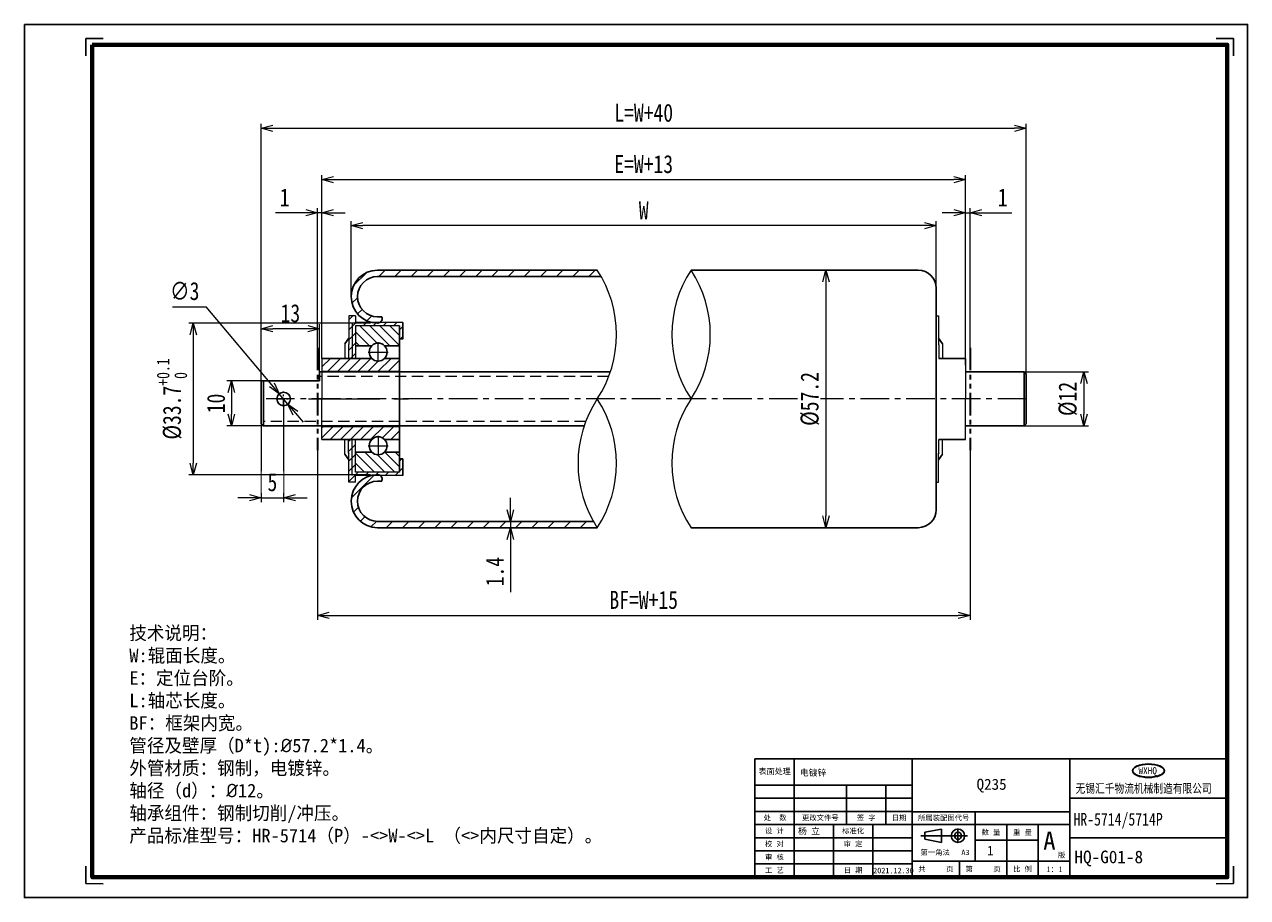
# Model space of a CAD drawing. Header units: millimetres. Extents: x 5607 to 5879, y -909 to -715.
import ezdxf

# ---------------------------------------------------------------- set-up
doc = ezdxf.new("R2010")
doc.units = ezdxf.units.MM
for name, pattern in [('CENTER', [50.8, 31.75, -6.35, 6.35, -6.35]), ('DASHED', [0.75, 0.5, -0.25]), ('PHANTOM', [2.5, 1.25, -0.25, 0.25, -0.25, 0.25, -0.25])]:
    doc.linetypes.add(name, pattern=pattern)
for name, color, linetype, lineweight in [('3中心线层', 1, 'CENTER', 5), ('4虚线层', 6, 'DASHED', 5), ('5剖面线层', 2, 'Continuous', 5), ('6文字层', 31, 'Continuous', 35), ('7标注层', 4, 'Continuous', 5), ('9双点划线层', 6, 'PHANTOM', 35)]:
    doc.layers.add(name, color=color, linetype=linetype, lineweight=lineweight)
doc.layers.add('chicun', color=7, linetype='Continuous')
doc.layers.add('LINE', color=7, linetype='Continuous')
doc.styles.add('中文宋体', font='txt')
doc.styles.add('样式 1', font='txt', dxfattribs={"width": 0.8})
doc.dimstyles.new('副本 (2) 0_GBDIM', dxfattribs={"dimscale": 20, "dimtxt": 0.2, "dimasz": 0.13, "dimexe": 0.05, "dimexo": 0, "dimgap": 0.07, "dimtad": 1, "dimdec": 3, "dimdsep": 46, "dimtxsty": '样式 1', "dimblk": 'OPEN30', "dimcen": 2.5, "dimclrd": 177, "dimclre": 177, "dimclrt": 3, "dimadec": 4, "dimazin": 2, "dimtfac": 0.714286, "dimtdec": 3, "dimtmove": 0, "dimatfit": 3, "dimldrblk": 'OPEN30', "dimfxl": 0, "dimtolj": 1, "dimtzin": 0, "dimlwd": 9, "dimlwe": 9, "dimarcsym": 0})
doc.dimstyles.new('副本 (2) 0_GBDIM标准', dxfattribs={"dimscale": 20, "dimtxt": 0.2, "dimasz": 0.13, "dimexe": 0.05, "dimexo": 0, "dimgap": 0.07, "dimtad": 1, "dimtoh": 1, "dimdec": 3, "dimdsep": 46, "dimtxsty": '样式 1', "dimblk": 'OPEN30', "dimcen": 2.5, "dimclrd": 177, "dimclre": 177, "dimclrt": 3, "dimadec": 4, "dimazin": 2, "dimtfac": 0.714286, "dimtdec": 3, "dimtmove": 0, "dimatfit": 3, "dimldrblk": 'OPEN30', "dimfxl": 0, "dimtolj": 1, "dimtzin": 0, "dimlwd": 9, "dimlwe": 9, "dimarcsym": 0})
pattern_1 = [(45, (10274.5536, 23299.194), (-1.12253202, 1.12253202), [])]

# ---------------------------------------------------------------- blocks, each defined once
blk = doc.blocks.new('_OPEN30')
at = {"color": 0, "linetype": 'ByBlock'}
for p, q in [((-1, 0.27), (0, 0)), ((0, 0), (-1, -0.27)), ((0, 0), (-1, 0))]:
    blk.add_line(p, q, dxfattribs=at)
blk = doc.blocks.new('*D1404')
at = {"layer": '7标注层', "color": 177, "lineweight": 9}
for p, q in [((5813.91, -756.99), (5811.31, -756.99)), ((5816.51, -790.86), (5816.51, -755.99)), ((5816.51, -756.99), (5817.51, -756.99)), ((5817.51, -787), (5817.51, -755.99)), ((5820.11, -756.99), (5826.84, -756.99))]:
    blk.add_line(p, q, dxfattribs=at)
at = {"layer": 'Defpoints', "color": 0}
for p in [(5817.51, -756.99), (5817.51, -787), (5816.51, -790.86)]:
    blk.add_point(p, dxfattribs=at)
at = {"layer": '7标注层', "color": 177, "linetype": 'ByBlock', "lineweight": 9, "xscale": 2.6, "yscale": 2.6, "zscale": 2.6}
blk.add_blockref('_OPEN30', (5816.51, -756.99), dxfattribs=at)
at = {"layer": '7标注层', "color": 177, "linetype": 'ByBlock', "lineweight": 9, "xscale": 2.6, "yscale": 2.6, "zscale": 2.6, "rotation": 180}
blk.add_blockref('_OPEN30', (5817.51, -756.99), dxfattribs=at)
at = {"layer": '7标注层', "color": 3, "insert": (5824.78, -753.59), "char_height": 4, "attachment_point": 5, "style": '样式 1', "bg_fill": 3, "box_fill_scale": 1.1, "bg_fill_color": 256, "bg_fill_true_color": 13158600, "bg_fill_transparency": 0}
blk.add_mtext('\\A1;1', dxfattribs=at)
blk = doc.blocks.new('*D1405')
at = {"layer": '7标注层', "color": 177, "lineweight": 9}
for p, q in [((5669.91, -756.99), (5663.18, -756.99)), ((5672.51, -787), (5672.51, -755.99)), ((5673.51, -756.99), (5672.51, -756.99)), ((5673.51, -789.36), (5673.51, -755.99)), ((5676.11, -756.99), (5678.71, -756.99))]:
    blk.add_line(p, q, dxfattribs=at)
at = {"layer": 'Defpoints', "color": 0}
for p in [(5672.51, -756.99), (5672.51, -787), (5673.51, -789.36)]:
    blk.add_point(p, dxfattribs=at)
at = {"layer": '7标注层', "color": 177, "linetype": 'ByBlock', "lineweight": 9, "xscale": 2.6, "yscale": 2.6, "zscale": 2.6}
blk.add_blockref('_OPEN30', (5672.51, -756.99), dxfattribs=at)
at = {"layer": '7标注层', "color": 177, "linetype": 'ByBlock', "lineweight": 9, "xscale": 2.6, "yscale": 2.6, "zscale": 2.6, "rotation": 180}
blk.add_blockref('_OPEN30', (5673.51, -756.99), dxfattribs=at)
at = {"layer": '7标注层', "color": 3, "insert": (5665.24, -753.59), "char_height": 4, "attachment_point": 5, "style": '样式 1', "bg_fill": 3, "box_fill_scale": 1.1, "bg_fill_color": 256, "bg_fill_true_color": 13158600, "bg_fill_transparency": 0}
blk.add_mtext('\\A1;1', dxfattribs=at)
blk = doc.blocks.new('*D1406')
at = {"layer": '7标注层', "color": 177, "lineweight": 9}
for p, q in [((5672.51, -809.72), (5672.51, -847.45)), ((5817.51, -809.72), (5817.51, -847.45)), ((5675.11, -846.45), (5814.91, -846.45))]:
    blk.add_line(p, q, dxfattribs=at)
at = {"layer": 'Defpoints', "color": 0}
for p in [(5672.51, -809.72), (5817.51, -809.72), (5817.51, -846.45)]:
    blk.add_point(p, dxfattribs=at)
at = {"layer": '7标注层', "color": 177, "linetype": 'ByBlock', "lineweight": 9, "xscale": 2.6, "yscale": 2.6, "zscale": 2.6, "rotation": 180}
blk.add_blockref('_OPEN30', (5672.51, -846.45), dxfattribs=at)
at = {"layer": '7标注层', "color": 177, "linetype": 'ByBlock', "lineweight": 9, "xscale": 2.6, "yscale": 2.6, "zscale": 2.6}
blk.add_blockref('_OPEN30', (5817.51, -846.45), dxfattribs=at)
at = {"layer": '7标注层', "color": 3, "insert": (5745.01, -843.03), "char_height": 4, "attachment_point": 5, "style": '样式 1', "bg_fill": 3, "box_fill_scale": 1.1, "bg_fill_color": 256, "bg_fill_true_color": 13158600, "bg_fill_transparency": 0}
blk.add_mtext('\\A1;BF=W+15', dxfattribs=at)
blk = doc.blocks.new('HL')
for p, q in [((2042.8, -3524.5), (2042.8, -3477.7)), ((2042.8, -3477.7), (2089.7, -3477.7)), ((5123.8, -3477.7), (5076.9, -3477.7)), ((5123.8, -3524.5), (5123.8, -3477.7)), ((2042.8, -5699.4), (2042.8, -5746.2)), ((5123.8, -5699.4), (5123.8, -5746.2)), ((2042.8, -5746.2), (2089.7, -5746.3)), ((5123.8, -5746.2), (5076.9, -5746.3))]:
    blk.add_line(p, q)
blk.add_lwpolyline([(1878.2, -3440.4), (5161, -3440.4), (5161, -5783.5), (1878.2, -5783.5)], close=True)
at = {"lineweight": 70}
blk.add_lwpolyline([(2060, -3494.9), (5106.6, -3494.9), (5106.6, -5729.1), (2060, -5729.1)], close=True, dxfattribs=at)
blk = doc.blocks.new('图框')
at = {"layer": '7标注层'}
h = blk.add_hatch(color=1, dxfattribs=at)
edge = h.paths.add_edge_path()
edge.add_ellipse((3369.64, -1085.34), major_axis=(-5.09, 0), ratio=0.425329, start_angle=0, end_angle=360)
edge = h.paths.add_edge_path(flags=16)
edge.add_spline(control_points=[(3366.75, -1087.02), (3367.33, -1087.18), (3367.7, -1087.25), (3368.48, -1087.35), (3368.88, -1087.39), (3369.68, -1087.41), (3370.09, -1087.4), (3370.89, -1087.35), (3371.28, -1087.3), (3372.02, -1087.16), (3372.37, -1087.07), (3373.01, -1086.86), (3373.3, -1086.74), (3373.75, -1086.51), (3373.93, -1086.39), (3374.22, -1086.16), (3374.34, -1086.04), (3374.49, -1085.82), (3374.55, -1085.72), (3374.61, -1085.53), (3374.63, -1085.43), (3374.63, -1085.24), (3374.61, -1085.14), (3374.54, -1084.95), (3374.49, -1084.85), (3374.35, -1084.66), (3374.26, -1084.57), (3374.05, -1084.38), (3373.92, -1084.29), (3373.64, -1084.12), (3373.49, -1084.04), (3373.06, -1083.84), (3372.78, -1083.74), (3372.16, -1083.56), (3371.83, -1083.48), (3371.13, -1083.37), (3370.76, -1083.33), (3370.02, -1083.28), (3369.64, -1083.27), (3368.89, -1083.3), (3368.52, -1083.33), (3367.8, -1083.42), (3367.46, -1083.48), (3366.81, -1083.64), (3366.5, -1083.74), (3365.95, -1083.95), (3365.71, -1084.07), (3365.33, -1084.3), (3365.18, -1084.42), (3364.94, -1084.65), (3364.84, -1084.76), (3364.72, -1084.98), (3364.68, -1085.07), (3364.65, -1085.23), (3364.64, -1085.28), (3364.64, -1085.34), (3364.64, -1085.45), (3364.67, -1085.56), (3364.75, -1085.78), (3364.82, -1085.89), (3365, -1086.11), (3365.12, -1086.21), (3365.39, -1086.42), (3365.54, -1086.52), (3365.9, -1086.7), (3366.09, -1086.79), (3366.52, -1086.95), (3366.75, -1087.02)], knot_values=[0, 0, 0, 0, 0.169783, 0.169783, 0.339565, 0.339565, 0.509348, 0.509348, 0.679131, 0.679131, 0.848913, 0.848913, 1.018696, 1.018696, 1.259447, 1.259447, 1.500199, 1.500199, 1.74095, 1.74095, 1.981702, 1.981702, 2.222453, 2.222453, 2.463204, 2.463204, 2.654613, 2.654613, 2.846023, 2.846023, 2.995488, 2.995488, 3.144953, 3.144953, 3.294419, 3.294419, 3.443884, 3.443884, 3.59335, 3.59335, 3.742815, 3.742815, 3.89228, 3.89228, 4.115555, 4.115555, 4.338829, 4.338829, 4.562103, 4.562103, 4.785377, 4.785377, 5.008652, 5.008652, 5.231926, 5.231926, 5.4552, 5.4552, 5.678474, 5.678474, 5.861599, 5.861599, 6.044724, 6.044724, 6.192004, 6.192004, 6.283185, 6.283185, 6.283185, 6.283185], degree=3, periodic=0)
h.paths.add_polyline_path([(3366.59, -1083.51), (3372.55, -1083.51), (3372.55, -1087), (3366.59, -1087)], flags=24)
for p, q in [((3244.76, -1081.57), (3394.61, -1081.57)), ((3244.76, -1081.57), (3244.76, -1119.12)), ((3257.25, -1081.61), (3257.25, -1119.07)), ((3294.71, -1081.61), (3294.71, -1119.07)), ((3344.66, -1081.61), (3344.66, -1119.12)), ((3294.71, -1089.93), (3244.76, -1089.93)), ((3273.9, -1089.93), (3273.9, -1102.42)), ((3286.39, -1089.93), (3286.39, -1102.42)), ((3294.71, -1094.09), (3244.76, -1094.09)), ((3344.66, -1094.09), (3394.61, -1094.09)), ((3244.76, -1098.26), (3294.71, -1098.26)), ((3294.71, -1098.39), (3344.66, -1098.39)), ((3314.69, -1098.39), (3314.69, -1114.07)), ((3244.76, -1102.42), (3344.66, -1102.42)), ((3269.74, -1102.42), (3269.74, -1119.07)), ((3282.23, -1102.42), (3282.23, -1119.07)), ((3294.71, -1102.42), (3344.66, -1102.42)), ((3298.72, -1104.85), (3303.98, -1103.87)), ((3298.72, -1104.85), (3298.72, -1107.1)), ((3303.98, -1103.87), (3303.98, -1108.08)), ((3309.22, -1103.7), (3309.22, -1108.24)), ((3324.68, -1102.42), (3324.68, -1119.12)), ((3334.67, -1102.42), (3334.67, -1119.12)), ((3294.71, -1106.58), (3244.76, -1106.58)), ((3297.49, -1105.97), (3312.25, -1105.97)), ((3298.72, -1107.1), (3303.98, -1108.08)), ((3314.69, -1107.41), (3334.67, -1107.41)), ((3344.66, -1106.58), (3394.61, -1106.58)), ((3294.71, -1110.74), (3244.76, -1110.74)), ((3269.74, -1114.91), (3244.76, -1114.91)), ((3269.74, -1114.91), (3294.71, -1114.91)), ((3294.71, -1114.07), (3344.66, -1114.07)), ((3309.7, -1114.07), (3309.7, -1119.12))]:
    blk.add_line(p, q)
for radius in [2.11, 1.12]:
    blk.add_circle((3309.22, -1105.97), radius)
at = {"layer": 'LINE', "color": 1}
blk.add_ellipse((3369.64, -1085.34), major_axis=(-5.09, 0), ratio=0.425329, dxfattribs=at)
blk.add_open_spline([(3364.64, -1085.34), (3364.64, -1085.45), (3364.67, -1085.56), (3364.75, -1085.78), (3364.82, -1085.89), (3365, -1086.11), (3365.12, -1086.21), (3365.39, -1086.42), (3365.54, -1086.52), (3365.9, -1086.7), (3366.09, -1086.79), (3366.52, -1086.95), (3366.75, -1087.02), (3367.33, -1087.18), (3367.7, -1087.25), (3368.48, -1087.35), (3368.88, -1087.39), (3369.68, -1087.41), (3370.09, -1087.4), (3370.89, -1087.35), (3371.28, -1087.3), (3372.02, -1087.16), (3372.37, -1087.07), (3373.01, -1086.86), (3373.3, -1086.74), (3373.75, -1086.51), (3373.93, -1086.39), (3374.22, -1086.16), (3374.34, -1086.04), (3374.49, -1085.82), (3374.55, -1085.72), (3374.61, -1085.53), (3374.63, -1085.43), (3374.63, -1085.24), (3374.61, -1085.14), (3374.54, -1084.95), (3374.49, -1084.85), (3374.35, -1084.66), (3374.26, -1084.57), (3374.05, -1084.38), (3373.92, -1084.29), (3373.64, -1084.12), (3373.49, -1084.04), (3373.06, -1083.84), (3372.78, -1083.74), (3372.16, -1083.56), (3371.83, -1083.48), (3371.13, -1083.37), (3370.76, -1083.33), (3370.02, -1083.28), (3369.64, -1083.27), (3368.89, -1083.3), (3368.52, -1083.33), (3367.8, -1083.42), (3367.46, -1083.48), (3366.81, -1083.64), (3366.5, -1083.74), (3365.95, -1083.95), (3365.71, -1084.07), (3365.33, -1084.3), (3365.18, -1084.42), (3364.94, -1084.65), (3364.84, -1084.76), (3364.72, -1084.98), (3364.68, -1085.07), (3364.65, -1085.23), (3364.64, -1085.28), (3364.64, -1085.34)], degree=3, knots=[0, 0, 0, 0, 0.169783, 0.169783, 0.339565, 0.339565, 0.509348, 0.509348, 0.679131, 0.679131, 0.848913, 0.848913, 1.018696, 1.018696, 1.259447, 1.259447, 1.500199, 1.500199, 1.74095, 1.74095, 1.981702, 1.981702, 2.222453, 2.222453, 2.463204, 2.463204, 2.654613, 2.654613, 2.846023, 2.846023, 2.995488, 2.995488, 3.144953, 3.144953, 3.294419, 3.294419, 3.443884, 3.443884, 3.59335, 3.59335, 3.742815, 3.742815, 3.89228, 3.89228, 4.115555, 4.115555, 4.338829, 4.338829, 4.562103, 4.562103, 4.785377, 4.785377, 5.008652, 5.008652, 5.231926, 5.231926, 5.4552, 5.4552, 5.678474, 5.678474, 5.861599, 5.861599, 6.044724, 6.044724, 6.192004, 6.192004, 6.283185, 6.283185, 6.283185, 6.283185], dxfattribs=at)
at = {"xscale": 0.1181349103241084, "yscale": 0.1181349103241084, "zscale": 0.1181349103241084}
blk.add_blockref('HL', (2791.34, -442.32), dxfattribs=at)
for s, insert, char_height, width, attachment_point in [('{\\fFangSong_GB2312|b0|i0|c134|p49;表面处理}', (3251.1, -1085.64), 1.8257, 11.476, 5), ('处  数', (3251.22, -1100.34), 1.665, 12.4872, 5), ('{\\f仿宋_GB2312|b0|i0|c134|p49;更改文件号}', (3265.58, -1100.34), 1.665, 16.6496, 5), ('{\\f仿宋_GB2312|b0|i0|c134|p49;签 字}', (3280.14, -1100.34), 1.665, 12.4872, 5), ('{\\f仿宋_GB2312|b0|i0|c134|p49;日期}', (3290.55, -1100.34), 1.665, 8.3248, 5), ('所属装配图代号', (3304.7, -1100.4), 1.665, 19.9794, 5), ('{\\f仿宋_GB2312|b0|i0|c134|p49;设 计}', (3251.01, -1104.5), 1.665, 12.4872, 5), ('{\\fFangSong_GB2312|b0|i0|c134|p49;标准化}', (3275.98, -1104.5), 1.665, 12.4872, 5), ('{\\fFangSong_GB2312|b0|i0|c134|p49;数 量}', (3319.69, -1104.92), 1.665, 9.9897, 5), ('{\\fFangSong_GB2312|b0|i0|c134|p49;重 量}', (3329.68, -1104.92), 1.665, 9.9897, 5), ('{\\f仿宋_GB2312|b0|i0|c134|p49;校 对}', (3251.01, -1108.66), 1.665, 12.4872, 5), ('{\\fFangSong_GB2312|b0|i0|c134|p49;审 定}', (3275.98, -1108.66), 1.665, 12.4872, 5), ('{\\f仿宋_GB2312|b0|i0|c134|p49;审 核}', (3251.01, -1112.82), 1.665, 12.4872, 5), ('{\\fFangSong_GB2312|b0|i0|c134|p49;第一角法}', (3301.99, -1111.33), 1.665, 14.5532, 5), ('{\\fFangSong_GB2312|b0|i0|c134|p49;版}', (3340.91, -1111.26), 1.665, 3.7496, 1), ('{\\f仿宋_GB2312|b0|i0|c134|p49;工 艺}', (3251.01, -1116.99), 1.665, 12.4872, 5), ('{\\fFangSong_GB2312|b0|i0|c134|p49;日 期}', (3275.98, -1116.99), 1.665, 12.4872, 5), ('{\\fFangSong_GB2312|b0|i0|c134|p49;共     页}', (3302.21, -1116.6), 1.665, 14.9846, 5), ('{\\fFangSong_GB2312|b0|i0|c134|p49;第     页}', (3317.19, -1116.6), 1.665, 14.9846, 5), ('{\\fFangSong_GB2312|b0|i0|c134|p49;比 例}', (3329.68, -1116.6), 1.665, 9.9897, 5)]:
    blk.add_mtext(s, dxfattribs=dict(insert=insert, char_height=char_height, width=width, attachment_point=attachment_point))
at = {"attachment_point": 5, "style": '中文宋体'}
for s, insert, char_height, width in [('A', (3338.21, -1107.51), 5.75, 23.0164), ('A3', (3311.6, -1111.25), 1.665, 6.6598)]:
    blk.add_mtext(s, dxfattribs=dict(at, insert=insert, char_height=char_height, width=width))
for tag, p, height in [('表面处理', (3259.08, -1086.97), 2), ('材料', (3315.13, -1091.39), 3.5), ('所属装配图', (3322.63, -1101.35), 1.8), ('名称', (3345.85, -1102.73), 4), ('设计', (3258.51, -1105.48), 2), ('数量', (3317.91, -1112.18), 3), ('重量', (3326.75, -1111.84), 2), ('图号', (3346.16, -1114.67), 4), ('日期', (3282.35, -1117.89), 1.8), ('比列', (3337.29, -1117.5), 1.8)]:
    blk.add_attdef(tag, p, '', height=height)
at = {"layer": '7标注层', "color": 1, "style": '样式 1', "width": 0.981091}
blk.add_text('WXHQ', height=2.191, dxfattribs=at).set_placement((3366.46, -1086.42))
at = {"layer": 'LINE', "lineweight": 15, "insert": (3346.51, -1089.51), "char_height": 2.8542, "width": 46.767, "attachment_point": 1}
blk.add_mtext('{\\W0.8;无锡汇千物流机械制造有限公司}', dxfattribs=at)
blk = doc.blocks.new('*D1407')
at = {"layer": '7标注层', "color": 177, "lineweight": 9}
for p, q in [((5665.97, -799.51), (5664.05, -797.21)), ((5667.65, -801.5), (5669.32, -803.49))]:
    blk.add_line(p, q, dxfattribs=at)
at = {"layer": 'Defpoints', "color": 0}
for p in [(5664.05, -797.21), (5665.97, -799.51)]:
    blk.add_point(p, dxfattribs=at)
at = {"layer": '7标注层', "color": 177, "linetype": 'ByBlock', "lineweight": 9, "xscale": 2.6, "yscale": 2.6, "zscale": 2.6}
for p, rotation in [((5664.05, -797.21), 310.0335656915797), ((5665.97, -799.51), 130.0335656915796)]:
    blk.add_blockref('_OPEN30', p, dxfattribs=dict(at, rotation=rotation))
at = {"layer": '7标注层', "color": 3, "insert": (5643.03, -774.42), "char_height": 4, "attachment_point": 5, "style": '样式 1', "bg_fill": 3, "box_fill_scale": 1.1, "bg_fill_color": 256, "bg_fill_true_color": 13158600, "bg_fill_transparency": 0}
blk.add_mtext('\\A1;∅3', dxfattribs=at)
at = {"layer": '7标注层', "color": 177, "lineweight": 9}
for p in [(5640.33, -777.88), (5662.37, -795.22)]:
    blk.add_line(p, (5647.8, -777.88), dxfattribs=at)
blk = doc.blocks.new('*D1408')
at = {"layer": '7标注层', "color": 177, "lineweight": 9}
for p, q in [((5660.01, -794.36), (5652.42, -794.36)), ((5653.42, -796.96), (5653.42, -801.76)), ((5660.51, -804.36), (5652.42, -804.36))]:
    blk.add_line(p, q, dxfattribs=at)
at = {"layer": 'Defpoints', "color": 0}
for p in [(5660.01, -794.36), (5653.42, -804.36), (5660.51, -804.36)]:
    blk.add_point(p, dxfattribs=at)
at = {"layer": '7标注层', "color": 177, "linetype": 'ByBlock', "lineweight": 9, "xscale": 2.6, "yscale": 2.6, "zscale": 2.6}
for p, rotation in [((5653.42, -794.36), 90), ((5653.42, -804.36), 270)]:
    blk.add_blockref('_OPEN30', p, dxfattribs=dict(at, rotation=rotation))
at = {"layer": '7标注层', "color": 3, "insert": (5650, -799.36), "char_height": 4, "attachment_point": 5, "rotation": 90, "style": '样式 1', "bg_fill": 3, "box_fill_scale": 1.1, "bg_fill_color": 256, "bg_fill_true_color": 13158600, "bg_fill_transparency": 0}
blk.add_mtext('\\A1;10', dxfattribs=at)
blk = doc.blocks.new('*D1409')
at = {"layer": '7标注层', "color": 177, "lineweight": 9}
for p, q in [((5829.51, -792.36), (5843.83, -792.36)), ((5842.83, -794.96), (5842.83, -801.76)), ((5829.51, -804.36), (5843.83, -804.36))]:
    blk.add_line(p, q, dxfattribs=at)
at = {"layer": 'Defpoints', "color": 0}
for p in [(5829.51, -792.36), (5829.51, -804.36)]:
    blk.add_point(p, dxfattribs=at)
at = {"layer": '7标注层', "color": 177, "linetype": 'ByBlock', "lineweight": 9, "xscale": 2.6, "yscale": 2.6, "zscale": 2.6}
for p, rotation in [((5842.83, -792.36), 90), ((5842.83, -804.36), 270)]:
    blk.add_blockref('_OPEN30', p, dxfattribs=dict(at, rotation=rotation))
at = {"layer": '7标注层', "color": 3, "insert": (5839.27, -798.36), "char_height": 4, "attachment_point": 5, "rotation": 90, "style": '样式 1', "bg_fill": 3, "box_fill_scale": 1.1, "bg_fill_color": 256, "bg_fill_true_color": 13158600, "bg_fill_transparency": 0}
blk.add_mtext('\\A1;%%c12', dxfattribs=at)
at = {"layer": 'Defpoints', "color": 0}
blk.add_point((5842.83, -804.36), dxfattribs=at)
blk = doc.blocks.new('*D1410')
at = {"layer": '7标注层', "color": 177, "lineweight": 9}
for p, q in [((5684.29, -781.51), (5643.94, -781.51)), ((5644.94, -784.11), (5644.94, -812.61)), ((5684.29, -815.21), (5643.94, -815.21))]:
    blk.add_line(p, q, dxfattribs=at)
at = {"layer": 'Defpoints', "color": 0}
for p in [(5684.29, -781.51), (5644.94, -815.21), (5684.29, -815.21)]:
    blk.add_point(p, dxfattribs=at)
at = {"layer": '7标注层', "color": 177, "linetype": 'ByBlock', "lineweight": 9, "xscale": 2.6, "yscale": 2.6, "zscale": 2.6}
for p, rotation in [((5644.94, -781.51), 90), ((5644.94, -815.21), 270)]:
    blk.add_blockref('_OPEN30', p, dxfattribs=dict(at, rotation=rotation))
at = {"layer": '7标注层', "color": 3, "insert": (5640.18, -798.36), "char_height": 4, "attachment_point": 5, "rotation": 90, "style": '样式 1', "bg_fill": 3, "box_fill_scale": 1.1, "bg_fill_color": 256, "bg_fill_true_color": 13158600, "bg_fill_transparency": 0}
blk.add_mtext('\\A1;%%c33.7{}{{\\H0.7x;{\\S+0.1^  0;}}{}}', dxfattribs=at)
blk = doc.blocks.new('*D1411')
at = {"layer": '7标注层', "color": 177, "lineweight": 9}
for p, q in [((5665.01, -798.36), (5665.01, -821.3)), ((5660.01, -803.86), (5660.01, -821.3)), ((5657.41, -820.3), (5654.81, -820.3)), ((5660.01, -820.3), (5665.01, -820.3)), ((5667.61, -820.3), (5670.21, -820.3))]:
    blk.add_line(p, q, dxfattribs=at)
at = {"layer": 'Defpoints', "color": 0}
for p in [(5665.01, -798.36), (5660.01, -803.86)]:
    blk.add_point(p, dxfattribs=at)
at = {"layer": '7标注层', "color": 177, "linetype": 'ByBlock', "lineweight": 9, "xscale": 2.6, "yscale": 2.6, "zscale": 2.6}
blk.add_blockref('_OPEN30', (5660.01, -820.3), dxfattribs=at)
at = {"layer": '7标注层', "color": 177, "linetype": 'ByBlock', "lineweight": 9, "xscale": 2.6, "yscale": 2.6, "zscale": 2.6, "rotation": 180}
blk.add_blockref('_OPEN30', (5665.01, -820.3), dxfattribs=at)
at = {"layer": '7标注层', "color": 3, "insert": (5662.51, -816.88), "char_height": 4, "attachment_point": 5, "style": '样式 1', "bg_fill": 3, "box_fill_scale": 1.1, "bg_fill_color": 256, "bg_fill_true_color": 13158600, "bg_fill_transparency": 0}
blk.add_mtext('\\A1;5', dxfattribs=at)
at = {"layer": 'Defpoints', "color": 0}
blk.add_point((5665.01, -820.3), dxfattribs=at)
blk = doc.blocks.new('*D1412')
at = {"layer": '7标注层', "color": 177, "lineweight": 9}
for p, q in [((5660.01, -794.36), (5660.01, -781.77)), ((5673.01, -792.36), (5673.01, -781.77)), ((5670.41, -782.77), (5662.61, -782.77))]:
    blk.add_line(p, q, dxfattribs=at)
at = {"layer": 'Defpoints', "color": 0}
for p in [(5660.01, -782.77), (5673.01, -792.36), (5660.01, -794.36)]:
    blk.add_point(p, dxfattribs=at)
at = {"layer": '7标注层', "color": 177, "linetype": 'ByBlock', "lineweight": 9, "xscale": 2.6, "yscale": 2.6, "zscale": 2.6, "rotation": 180}
blk.add_blockref('_OPEN30', (5660.01, -782.77), dxfattribs=at)
at = {"layer": '7标注层', "color": 177, "linetype": 'ByBlock', "lineweight": 9, "xscale": 2.6, "yscale": 2.6, "zscale": 2.6}
blk.add_blockref('_OPEN30', (5673.01, -782.77), dxfattribs=at)
at = {"layer": '7标注层', "color": 3, "insert": (5666.51, -779.34), "char_height": 4, "attachment_point": 5, "style": '样式 1', "bg_fill": 3, "box_fill_scale": 1.1, "bg_fill_color": 256, "bg_fill_true_color": 13158600, "bg_fill_transparency": 0}
blk.add_mtext('\\A1;13', dxfattribs=at)
blk = doc.blocks.new('*D1413')
at = {"layer": '7标注层', "color": 177, "lineweight": 9}
for p, q in [((5715.4, -822.96), (5715.4, -820.36)), ((5712.93, -825.56), (5716.4, -825.56)), ((5715.4, -825.56), (5715.4, -826.96)), ((5713.25, -826.96), (5716.4, -826.96)), ((5715.4, -829.56), (5715.4, -841.29))]:
    blk.add_line(p, q, dxfattribs=at)
at = {"layer": 'Defpoints', "color": 0}
for p in [(5712.93, -825.56), (5713.25, -826.96), (5715.4, -826.96)]:
    blk.add_point(p, dxfattribs=at)
at = {"layer": '7标注层', "color": 177, "linetype": 'ByBlock', "lineweight": 9, "xscale": 2.6, "yscale": 2.6, "zscale": 2.6}
for p, rotation in [((5715.4, -825.56), 270), ((5715.4, -826.96), 90)]:
    blk.add_blockref('_OPEN30', p, dxfattribs=dict(at, rotation=rotation))
at = {"layer": '7标注层', "color": 3, "insert": (5711.96, -836.72), "char_height": 4, "attachment_point": 5, "rotation": 90, "style": '样式 1', "bg_fill": 3, "box_fill_scale": 1.1, "bg_fill_color": 256, "bg_fill_true_color": 13158600, "bg_fill_transparency": 0}
blk.add_mtext('\\A1;1.4', dxfattribs=at)
blk = doc.blocks.new('*D1414')
at = {"layer": '7标注层', "color": 177, "lineweight": 9}
for p, q in [((5784.65, -769.76), (5786.5, -769.76)), ((5785.5, -772.36), (5785.5, -824.36)), ((5784.65, -826.96), (5786.5, -826.96))]:
    blk.add_line(p, q, dxfattribs=at)
at = {"layer": 'Defpoints', "color": 0}
for p in [(5784.65, -769.76), (5784.65, -826.96), (5785.5, -826.96)]:
    blk.add_point(p, dxfattribs=at)
at = {"layer": '7标注层', "color": 177, "linetype": 'ByBlock', "lineweight": 9, "xscale": 2.6, "yscale": 2.6, "zscale": 2.6}
for p, rotation in [((5785.5, -769.76), 90), ((5785.5, -826.96), 270)]:
    blk.add_blockref('_OPEN30', p, dxfattribs=dict(at, rotation=rotation))
at = {"layer": '7标注层', "color": 3, "insert": (5781.95, -798.36), "char_height": 4, "attachment_point": 5, "rotation": 90, "style": '样式 1', "bg_fill": 3, "box_fill_scale": 1.1, "bg_fill_color": 256, "bg_fill_true_color": 13158600, "bg_fill_transparency": 0}
blk.add_mtext('\\A1;%%c57.2', dxfattribs=at)
blk = doc.blocks.new('*D1415')
at = {"layer": '7标注层', "color": 177, "lineweight": 9}
for p, q in [((5660.01, -794.36), (5660.01, -737.23)), ((5662.61, -738.23), (5827.41, -738.23)), ((5830.01, -792.86), (5830.01, -737.23))]:
    blk.add_line(p, q, dxfattribs=at)
at = {"layer": 'Defpoints', "color": 0}
for p in [(5830.01, -738.23), (5830.01, -792.86), (5660.01, -794.36)]:
    blk.add_point(p, dxfattribs=at)
at = {"layer": '7标注层', "color": 177, "linetype": 'ByBlock', "lineweight": 9, "xscale": 2.6, "yscale": 2.6, "zscale": 2.6, "rotation": 180}
blk.add_blockref('_OPEN30', (5660.01, -738.23), dxfattribs=at)
at = {"layer": '7标注层', "color": 177, "linetype": 'ByBlock', "lineweight": 9, "xscale": 2.6, "yscale": 2.6, "zscale": 2.6}
blk.add_blockref('_OPEN30', (5830.01, -738.23), dxfattribs=at)
at = {"layer": '7标注层', "color": 3, "insert": (5745.01, -734.81), "char_height": 4, "attachment_point": 5, "style": '样式 1', "bg_fill": 3, "box_fill_scale": 1.1, "bg_fill_color": 256, "bg_fill_true_color": 13158600, "bg_fill_transparency": 0}
blk.add_mtext('\\A1;\\A1;L=W+40', dxfattribs=at)
blk = doc.blocks.new('*D1416')
at = {"layer": '7标注层', "color": 177, "lineweight": 9}
for p, q in [((5673.51, -789.36), (5673.51, -748.63)), ((5676.11, -749.63), (5813.91, -749.63)), ((5816.51, -790.86), (5816.51, -748.63))]:
    blk.add_line(p, q, dxfattribs=at)
at = {"layer": 'Defpoints', "color": 0}
for p in [(5816.51, -749.63), (5673.51, -789.36), (5816.51, -790.86)]:
    blk.add_point(p, dxfattribs=at)
at = {"layer": '7标注层', "color": 177, "linetype": 'ByBlock', "lineweight": 9, "xscale": 2.6, "yscale": 2.6, "zscale": 2.6, "rotation": 180}
blk.add_blockref('_OPEN30', (5673.51, -749.63), dxfattribs=at)
at = {"layer": '7标注层', "color": 177, "linetype": 'ByBlock', "lineweight": 9, "xscale": 2.6, "yscale": 2.6, "zscale": 2.6}
blk.add_blockref('_OPEN30', (5816.51, -749.63), dxfattribs=at)
at = {"layer": '7标注层', "color": 3, "insert": (5745.01, -746.21), "char_height": 4, "attachment_point": 5, "style": '样式 1', "bg_fill": 3, "box_fill_scale": 1.1, "bg_fill_color": 256, "bg_fill_true_color": 13158600, "bg_fill_transparency": 0}
blk.add_mtext('\\A1;\\A1;E=W+13', dxfattribs=at)
blk = doc.blocks.new('*D1417')
at = {"layer": '7标注层', "color": 177, "lineweight": 9}
for p, q in [((5680.01, -775.64), (5680.01, -758.84)), ((5807.41, -759.84), (5682.61, -759.84)), ((5810.01, -773.76), (5810.01, -758.84))]:
    blk.add_line(p, q, dxfattribs=at)
at = {"layer": 'Defpoints', "color": 0}
for p in [(5680.01, -759.84), (5810.01, -773.76), (5680.01, -775.64)]:
    blk.add_point(p, dxfattribs=at)
at = {"layer": '7标注层', "color": 177, "linetype": 'ByBlock', "lineweight": 9, "xscale": 2.6, "yscale": 2.6, "zscale": 2.6, "rotation": 180}
blk.add_blockref('_OPEN30', (5680.01, -759.84), dxfattribs=at)
at = {"layer": '7标注层', "color": 177, "linetype": 'ByBlock', "lineweight": 9, "xscale": 2.6, "yscale": 2.6, "zscale": 2.6}
blk.add_blockref('_OPEN30', (5810.01, -759.84), dxfattribs=at)
at = {"layer": '7标注层', "color": 3, "insert": (5745.01, -756.44), "char_height": 4, "attachment_point": 5, "style": '样式 1', "bg_fill": 3, "box_fill_scale": 1.1, "bg_fill_color": 256, "bg_fill_true_color": 13158600, "bg_fill_transparency": 0}
blk.add_mtext('\\A1;\\A1;W', dxfattribs=at)
blk = doc.blocks.new('A$C6ADA02FE')
at = {"ltscale": 10}
h = blk.add_hatch(dxfattribs=at)
h.set_pattern_fill('ANSI31', color=256, scale=0.5, style=0)
h.set_pattern_definition(pattern_1)
h.paths.add_polyline_path([(20.25, 34.75), (20.25, 31.8), (21, 31.8), (21, 35.5), (10.5, 35.5), (10.5, 37), (9, 37), (9, 27.5), (10.5, 27.5), (10.5, 34.75)])
h.paths.add_polyline_path([(10.5, 2.25), (10.5, 9.5), (9, 9.5), (9, 0), (10.5, 0), (10.5, 1.5), (21, 1.5), (21, 5.2), (20.25, 5.2), (20.25, 2.25)])
h = blk.add_hatch(dxfattribs=at)
h.set_pattern_fill('ANSI31', color=256, scale=0.5, angle=90, style=0)
h.set_pattern_definition([(135, (10274.5536, 23299.194), (-1.12253202, -1.12253202), [])])
h.paths.add_polyline_path([(16.92, 30.32), (20.25, 30.32), (20.25, 34.75), (10.5, 34.75), (10.5, 30.32), (14.08, 30.32, -0.416375)])
h.paths.add_polyline_path([(10.5, 6.68), (10.5, 2.25), (20, 2.25), (20.25, 2.25), (20.25, 6.68), (16.92, 6.68, -0.416375), (14.08, 6.68)])
h = blk.add_hatch(dxfattribs=at)
h.set_pattern_fill('ANSI31', color=256, scale=0.5, style=0)
h.set_pattern_definition(pattern_1)
h.paths.add_polyline_path([(3, 27.5), (3, 24.6), (20.25, 24.6), (20.25, 27.5), (16.92, 27.5, -0.416375), (14.08, 27.5)])
h.paths.add_polyline_path([(3, 12.4), (3, 9.5), (14.08, 9.5, -0.416375), (16.92, 9.5), (20.25, 9.5), (20.25, 12.4)])
at = {"linetype": 'ByBlock', "lineweight": 15}
for p, q in [((9, 37), (9, 30.63)), ((9.75, 35.5), (9.75, 27.5)), ((21, 35.5), (10.5, 35.5)), ((20.25, 34.75), (10.5, 34.75)), ((20, 34.75), (10.5, 34.75)), ((10.5, 34.75), (10.5, 27.5)), ((8.1, 30.75), (8.1, 27.5)), ((8.9, 30.49), (8.9, 27.5)), ((21, 31.8), (20.25, 31.8)), ((3, 27.5), (3, 18.5)), ((3, 9.5), (3, 18.5)), ((8.1, 6.25), (8.1, 9.5)), ((8.9, 6.51), (8.9, 9.5)), ((9.75, 1.5), (9.75, 9.5)), ((10.5, 2.25), (10.5, 9.5)), ((9, 0), (9, 6.37)), ((21, 5.2), (20.25, 5.2)), ((20.25, 2.25), (10.5, 2.25)), ((20, 2.25), (10.5, 2.25)), ((21, 1.5), (10.5, 1.5))]:
    blk.add_line(p, q, dxfattribs=at)
at = {"ltscale": 10}
for p, q in [((21, 35.5), (21, 31.8)), ((20.25, 2.25), (20.25, 34.75)), ((9, 32), (8.1, 30.75)), ((9, 30.63), (8.9, 30.49)), ((10.5, 30.32), (14.08, 30.32)), ((16.92, 30.32), (20.25, 30.32)), ((3, 27.5), (14.08, 27.5)), ((16.92, 27.5), (20.25, 27.5)), ((3, 24.6), (20.25, 24.6)), ((3, 12.4), (20.25, 12.4)), ((3, 9.5), (14.08, 9.5)), ((16.92, 9.5), (20.25, 9.5)), ((9, 5), (8.1, 6.25)), ((9, 6.37), (8.9, 6.51)), ((10.5, 6.68), (14.08, 6.68)), ((16.92, 6.68), (20.25, 6.68)), ((21, 1.5), (21, 5.2))]:
    blk.add_line(p, q, dxfattribs=at)
for centre in [(15.5, 28.91), (15.5, 8.09)]:
    blk.add_circle(centre, 2, dxfattribs=at)
at = {"layer": '3中心线层', "color": 1, "linetype": 'CENTER', "ltscale": 0.2032}
for p, q in [((15.5, 26.71), (15.5, 31.11)), ((13.3, 28.91), (17.7, 28.91)), ((15.5, 10.29), (15.5, 5.89)), ((13.3, 8.09), (17.7, 8.09))]:
    blk.add_line(p, q, dxfattribs=at)
at = {"layer": '3中心线层', "ltscale": 0.5}
blk.add_line((0, 18.5), (23.25, 18.5), dxfattribs=at)
at = {"layer": 'chicun', "linetype": 'ByBlock', "lineweight": 15}
for p, q in [((10.5, 37), (9, 37)), ((10.5, 37), (10.5, 35.5)), ((10.5, 0), (9, 0)), ((10.5, 0), (10.5, 1.5))]:
    blk.add_line(p, q, dxfattribs=at)

msp = doc.modelspace()

# ---------------------------------------------------------------- hatches: boundary and pattern name
at = {"layer": '5剖面线层'}
h = msp.add_hatch(dxfattribs=at)
h.set_pattern_fill('ANSI31', color=256, scale=0.8, style=0)
h.set_pattern_definition([(45, (-51.9735, 35.5358), (-1.7960512, 1.7960512), [])])
h.paths.add_polyline_path([(5686.8615, -780.2137), (5686.8294, -780.1105), (5685.8851, -780.1105, -1), (5685.8851, -771.1605), (5735.5502, -771.1605, 0.01576384), (5734.6924, -769.7605), (5685.8851, -769.7605, 0.89267511), (5684.5653, -781.3604), (5686.4336, -781.3604, 0.34170684)])
h.paths.add_polyline_path([(5685.8851, -826.9605), (5734.6924, -826.9605, -0.01576381), (5733.8347, -825.5605), (5685.8851, -825.5605, -1), (5685.8851, -816.6105), (5686.8294, -816.6105), (5686.8615, -816.5074, 0.34186919), (5686.4331, -815.3604), (5684.5667, -815.3604, 0.89277943)])

# ---------------------------------------------------------------- linework, layer by layer
for p, q in [((5685.8851, -769.7605), (5734.6924, -769.7605)), ((5685.8851, -771.1605), (5735.5502, -771.1605)), ((5755.5309, -769.7605), (5806.0101, -769.7605)), ((5810.0101, -822.9605), (5810.0101, -773.7605)), ((5686.8294, -780.1105), (5685.8851, -780.1105)), ((5685.8851, -781.5105), (5685.9066, -781.5105)), ((5686.8615, -780.2137), (5686.8294, -780.1105)), ((5737.6107, -792.3625), (5673.0101, -792.3625)), ((5673.0101, -792.3625), (5673.0101, -794.3625)), ((5829.5101, -792.3625), (5816.5101, -792.3625)), ((5829.5101, -804.3625), (5829.5101, -792.3625)), ((5829.5101, -792.3625), (5830.0101, -792.8625)), ((5830.0101, -792.8625), (5830.0101, -803.8625)), ((5673.0101, -794.3625), (5660.0101, -794.3625)), ((5660.0101, -794.3625), (5660.0101, -803.8625)), ((5660.5101, -794.3625), (5660.5101, -804.3625)), ((5660.0101, -803.8625), (5660.5101, -804.3625)), ((5731.7728, -804.3625), (5660.5101, -804.3625)), ((5829.5101, -804.3625), (5816.5101, -804.3625)), ((5829.5101, -804.3625), (5830.0101, -803.8625)), ((5685.8851, -815.2105), (5685.9066, -815.2105)), ((5686.8294, -816.6105), (5685.8851, -816.6105)), ((5686.8615, -816.5074), (5686.8294, -816.6105)), ((5685.8851, -825.5605), (5733.8347, -825.5605)), ((5685.8851, -826.9605), (5734.6924, -826.9605)), ((5755.5309, -826.9605), (5806.0101, -826.9605))]:
    msp.add_line(p, q)
at = {"linetype": 'ByBlock', "lineweight": 15}
for p, q in [((5810.5101, -779.8604), (5810.5101, -786.2295)), ((5810.6101, -786.3684), (5810.6101, -789.3604)), ((5811.4101, -786.1104), (5811.4101, -789.3604)), ((5816.5101, -789.3604), (5816.5101, -798.3604)), ((5816.5101, -807.3604), (5816.5101, -798.3604)), ((5810.6101, -810.3523), (5810.6101, -807.3604)), ((5811.4101, -810.6104), (5811.4101, -807.3604)), ((5810.5101, -816.8604), (5810.5101, -810.4912))]:
    msp.add_line(p, q, dxfattribs=at)
at = {"ltscale": 10}
for p, q in [((5810.5101, -784.8604), (5811.4101, -786.1104)), ((5810.5101, -786.2295), (5810.6101, -786.3684)), ((5816.5101, -789.3604), (5810.6101, -789.3604)), ((5816.5101, -807.3604), (5810.6101, -807.3604)), ((5810.5101, -810.4912), (5810.6101, -810.3523)), ((5810.5101, -811.8604), (5811.4101, -810.6104))]:
    msp.add_line(p, q, dxfattribs=at)
msp.add_circle((5665.0101, -798.3625), 1.5)
for centre, radius, start, end in [((5685.8851, -775.6355), 5.875, 90, 270), ((5685.8851, -775.6355), 4.475, 90, 270), ((5806.0101, -773.7605), 4, 0, 90), ((5685.9066, -780.5105), 1, 270, 17.26826), ((5685.8851, -821.0855), 5.875, 90, 270), ((5685.9066, -816.2105), 1, 342.73174, 90), ((5685.8851, -821.0855), 4.475, 90, 270), ((5806.0101, -822.9605), 4, 270, 0)]:
    msp.add_arc(centre, radius, start, end)
at = {"layer": '3中心线层', "ltscale": 0.2}
msp.add_line((5830.0101, -798.3625), (5660.0101, -798.3625), dxfattribs=at)
at = {"layer": '3中心线层', "color": 1, "linetype": 'CENTER', "ltscale": 0.06}
for p, q in [((5663.3601, -798.3625), (5666.6601, -798.3625)), ((5665.0101, -800.0125), (5665.0101, -796.7125))]:
    msp.add_line(p, q, dxfattribs=at)
at = {"layer": '4虚线层', "ltscale": 5}
for p, q in [((5737.2515, -793.3625), (5673.0101, -793.3625)), ((5732.1318, -803.3625), (5660.5101, -803.3625))]:
    msp.add_line(p, q, dxfattribs=at)
at = {"layer": '5剖面线层'}
for centre, radius, start, end in [((5712.9241, -784.0605), 26.0451, 326.698377, 33.301623), ((5777.2992, -784.0605), 26.0451, 146.698377, 213.301623), ((5733.7626, -784.0605), 26.0451, 326.698377, 33.301623), ((5756.4608, -812.6605), 26.0452, 146.698402, 213.301598), ((5712.9241, -812.6605), 26.0452, 326.698402, 33.301598), ((5777.2993, -812.6605), 26.0452, 146.698402, 213.301598)]:
    msp.add_arc(centre, radius, start, end, dxfattribs=at)
at = {"layer": '9双点划线层', "ltscale": 4}
msp.add_line((5817.5101, -787.0038), (5817.5101, -809.7213), dxfattribs=at)
at = {"layer": 'chicun', "linetype": 'ByBlock', "lineweight": 15}
for p, q in [((5810.0101, -779.8604), (5810.5101, -779.8604)), ((5810.0101, -816.8604), (5810.5101, -816.8604))]:
    msp.add_line(p, q, dxfattribs=at)

# ---------------------------------------------------------------- block references
at = {"ltscale": 10}
msp.add_blockref('A$C6ADA02FE', (5670.5101, -816.8604), dxfattribs=at)

# ---------------------------------------------------------------- next in the draw order: dimensions: what is measured, and where the dimension line sits
at = {"layer": '7标注层'}
dim = msp.add_linear_dim(base=(5680.0101, -759.844), p1=(5810.0101, -773.7605), p2=(5680.0101, -775.638), text='\\A1;W', dimstyle='副本 (2) 0_GBDIM', override={"dimtxsty": '样式 1'}, dxfattribs=at)
dim.commit()
dim.dimension.update_dxf_attribs({"geometry": '*D1417', "text_midpoint": (5745.0101, -756.444)})
dim = msp.add_linear_dim(base=(5665.0101, -820.3026), p1=(5660.0101, -803.8625), p2=(5665.0101, -798.3625), dimstyle='副本 (2) 0_GBDIM', dxfattribs=at)
dim.commit()
dim.dimension.update_dxf_attribs({"geometry": '*D1411', "text_midpoint": (5662.5101, -816.8798)})
dim = msp.add_linear_dim(base=(5715.3959, -826.9605), p1=(5712.9298, -825.5605), p2=(5713.2482, -826.9605), angle=90, dimstyle='副本 (2) 0_GBDIM', dxfattribs=at)
dim.commit()
dim.dimension.update_dxf_attribs({"geometry": '*D1413', "text_midpoint": (5711.9616, -836.7239)})

# ---------------------------------------------------------------- next in the draw order: dimensions: what is measured, and where the dimension line sits
dim = msp.add_linear_dim(base=(5816.5101, -749.6346), p1=(5673.5102, -789.3604), p2=(5816.5101, -790.8625), text='\\A1;E=W+13', dimstyle='副本 (2) 0_GBDIM', override={"dimtxsty": '样式 1'}, dxfattribs=at)
dim.commit()
dim.dimension.update_dxf_attribs({"geometry": '*D1416', "text_midpoint": (5745.0102, -746.2118)})

# ---------------------------------------------------------------- next in the draw order: dimensions: what is measured, and where the dimension line sits
dim = msp.add_linear_dim(base=(5830.0101, -738.2288), p1=(5660.0101, -794.3625), p2=(5830.0101, -792.8625), text='\\A1;L=W+40', dimstyle='副本 (2) 0_GBDIM', override={"dimtxsty": '样式 1'}, dxfattribs=at)
dim.commit()
dim.dimension.update_dxf_attribs({"geometry": '*D1415', "text_midpoint": (5745.0101, -734.806)})

# ---------------------------------------------------------------- next in the draw order: linework, layer by layer
at = {"layer": '9双点划线层', "ltscale": 4}
msp.add_line((5817.5101, -787.0038), (5817.5101, -809.7213), dxfattribs=at)

# ---------------------------------------------------------------- next in the draw order: dimensions: what is measured, and where the dimension line sits
at = {"layer": '7标注层'}
for base, p1, p2, picture, middle in [((5785.5035, -826.9605), (5784.6485, -769.7605), (5784.6485, -826.9605), '*D1414', (5781.9493, -798.3605)), ((5842.8282, -804.3625), (5829.5101, -792.3625), (5829.5101, -804.3625), '*D1409', (5839.2741, -798.3625))]:
    dim = msp.add_linear_dim(base=base, p1=p1, p2=p2, angle=90, text='%%c<>', dimstyle='副本 (2) 0_GBDIM', dxfattribs=at)
    dim.commit()
    dim.dimension.update_dxf_attribs({"geometry": picture, "text_midpoint": middle})
dim = msp.add_linear_dim(base=(5660.0101, -782.7655), p1=(5673.0101, -792.3625), p2=(5660.0101, -794.3625), dimstyle='副本 (2) 0_GBDIM', dxfattribs=at)
dim.commit()
dim.dimension.update_dxf_attribs({"geometry": '*D1412', "text_midpoint": (5666.5101, -779.3427)})

# ---------------------------------------------------------------- next in the draw order: dimensions: what is measured, and where the dimension line sits
dim = msp.add_linear_dim(base=(5644.9405, -815.2104), p1=(5684.2851, -781.5104), p2=(5684.2851, -815.2104), angle=90, text='%%c<>{}{{\\H0.7x;{\\S+0.1^  0;}}{}}', dimstyle='副本 (2) 0_GBDIM', dxfattribs=at)
dim.commit()
dim.dimension.update_dxf_attribs({"geometry": '*D1410', "text_midpoint": (5640.1774, -798.3604)})

# ---------------------------------------------------------------- next in the draw order: linework, layer by layer
at = {"layer": '9双点划线层', "ltscale": 4}
msp.add_line((5672.5101, -787.0038), (5672.5101, -809.7213), dxfattribs=at)

# ---------------------------------------------------------------- next in the draw order: dimensions: what is measured, and where the dimension line sits
at = {"layer": '7标注层'}
dim = msp.add_linear_dim(base=(5653.4202, -804.3625), p1=(5660.0101, -794.3625), p2=(5660.5101, -804.3625), angle=90, dimstyle='副本 (2) 0_GBDIM', dxfattribs=at)
dim.commit()
dim.dimension.update_dxf_attribs({"geometry": '*D1408', "text_midpoint": (5649.9973, -799.3625)})

# ---------------------------------------------------------------- next in the draw order: dimensions: what is measured, and where the dimension line sits
dim = msp.add_diameter_dim_2p(p1=(5665.975, -799.511), p2=(5664.0453, -797.214), dimstyle='副本 (2) 0_GBDIM标准', override={"dimtxsty": '样式 1', "dimldrblk": 'OPEN30'}, dxfattribs=at)
dim.commit()
dim.dimension.update_dxf_attribs({"geometry": '*D1407', "text_midpoint": (5643.0276, -777.8797), "dimtype": 163})

# ---------------------------------------------------------------- next in the draw order: block references
ref = msp.add_blockref('图框', (3496.0063, -120.4283), dxfattribs=dict(xscale=0.7007179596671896, yscale=0.7007179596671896, zscale=0.7007179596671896))
ref.add_attrib('数量', ' 1', (5819.8671, -899.7506), dxfattribs={"height": 2.10215})
ref.add_attrib('材料', 'Q235', (5818.974, -885.1846), dxfattribs={"height": 2.45251})
ref.add_attrib('比列', '1：1', (5834.5031, -903.4834), dxfattribs={"height": 1.26129})
ref.add_attrib('日期', '2021.12.30', (5796.0051, -903.7567), dxfattribs={"height": 1.26129})
ref.add_attrib('设计', '杨 立', (5779.3017, -895.0546), dxfattribs={"height": 1.40144})
ref.add_attrib('表面处理', '电镀锌', (5779.6997, -882.0881), dxfattribs={"height": 1.40144})
ref.add_attrib('名称', 'HR-5714/5714P', (5840.5041, -893.1281), dxfattribs={"height": 2.802872, "width": 0.8})
ref.add_attrib('图号', 'HQ-G01-8', (5840.7189, -901.4999), dxfattribs={"height": 2.80287})

# ---------------------------------------------------------------- next in the draw order: dimensions: what is measured, and where the dimension line sits
dim = msp.add_linear_dim(base=(5672.5101, -756.9932), p1=(5673.5102, -789.3604), p2=(5672.5101, -787.0038), dimstyle='副本 (2) 0_GBDIM', dxfattribs=at)
dim.commit()
dim.dimension.update_dxf_attribs({"geometry": '*D1405', "text_midpoint": (5665.2427, -753.5932)})
dim = msp.add_linear_dim(base=(5817.5101, -756.9932), p1=(5816.5101, -790.8625), p2=(5817.5101, -787.0038), angle=180, dimstyle='副本 (2) 0_GBDIM', dxfattribs=at)
dim.commit()
dim.dimension.update_dxf_attribs({"geometry": '*D1404', "text_midpoint": (5824.7776, -753.5932)})
dim = msp.add_linear_dim(base=(5817.5101, -846.4495), p1=(5672.5101, -809.7213), p2=(5817.5101, -809.7213), text='BF=W+15', dimstyle='副本 (2) 0_GBDIM', dxfattribs=at)
dim.commit()
dim.dimension.update_dxf_attribs({"geometry": '*D1406', "text_midpoint": (5745.0101, -843.0266)})

# ---------------------------------------------------------------- next in the draw order: texts
at = {"layer": '6文字层', "insert": (5630.7182, -848.8492), "char_height": 3, "width": 136.908599, "attachment_point": 1}
msp.add_mtext('技术说明：\\PW:辊面长度。\\PE：定位台阶。\\PL:轴芯长度。\\PBF：框架内宽。\\P管径及壁厚（D*t):{\\FISOCPEUR|c0;%%C}57.2*1.4。\\P外管材质：钢制，电镀锌。\\P轴径（d）：{\\FISOCPEUR|c0;%%C}12。\\P轴承组件：钢制切削/冲压。\\P产品标准型号：HR-5714（P）-<>W-<>L （<>内尺寸自定）。', dxfattribs=at)

doc.saveas('drawing.dxf')
